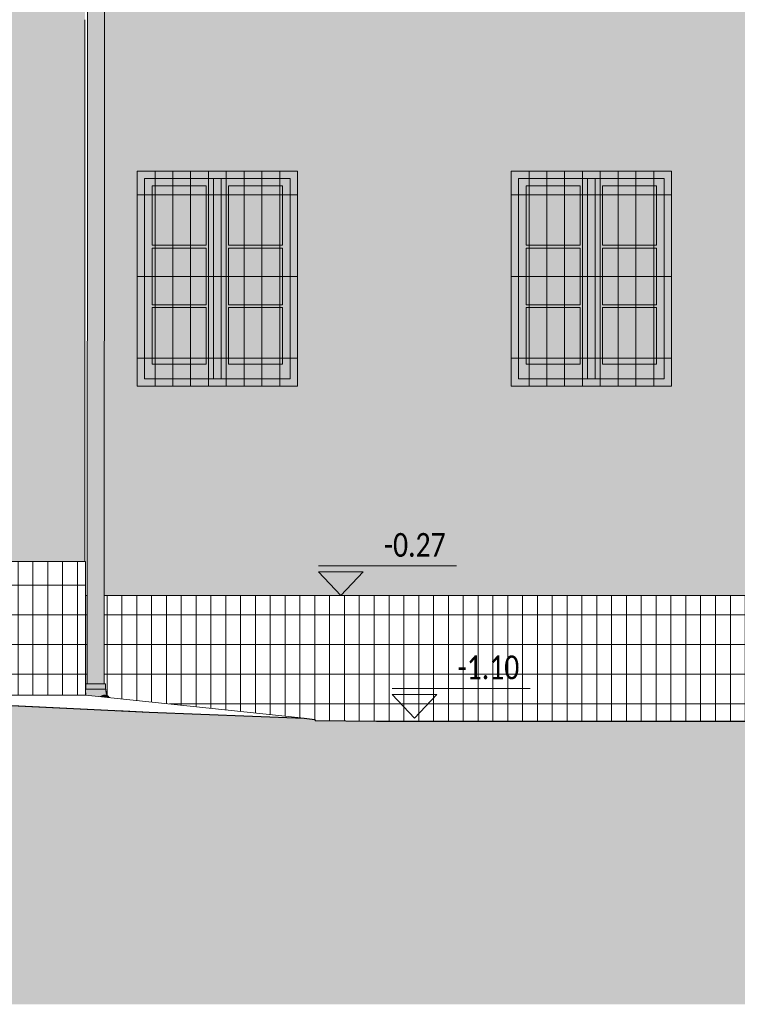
# Model space of a CAD drawing. Header units: centimetres. Extents: x 72434 to 107032, y 4980 to 7950.
# Tile 4 of 256: x 74112 to 74595, y 5764 to 6428. Entities that reach past the tile are written whole.
import ezdxf

# ---------------------------------------------------------------- set-up
doc = ezdxf.new("R2010")
doc.units = ezdxf.units.CM
for name, color, linetype, lineweight, true_color in [('A-DETL', 7, 'Continuous', 9, 0x00a600), ('Stolarka okienna', 7, 'Continuous', 9, 0x513514), ('Szyby', 7, 'Continuous', 9, 0xcce4df), ('Tynk Zółty', 7, 'Continuous', 9, 0xfada9d)]:
    doc.layers.add(name, color=color, linetype=linetype, lineweight=lineweight, true_color=true_color)
for name, color, linetype, lineweight in [('A-DETL-THIN', 7, 'Continuous', 9), ('A-FLOR', 7, 'Continuous', 9), ('A-FLOR-PATT', 7, 'Continuous', 9), ('A-GLAZ', 7, 'Continuous', 9), ('A-WALL', 7, 'Continuous', 9), ('C-TOPO', 7, 'Continuous', 9), ('G-ANNO-DIMS', 7, 'Continuous', 9), ('P-PIPE', 7, 'Continuous', 9), ('Rynny', 254, 'Continuous', 9)]:
    doc.layers.add(name, color=color, linetype=linetype, lineweight=lineweight)
doc.styles.add('Calibri', font='calibri.ttf', dxfattribs={"width": 0.8, "height": 16})
pattern_1 = [(0, (76000.436, 6066.568), (0, 20), []), (90, (76000.436, 6066.568), (-10, 6e-16), [])]

# ---------------------------------------------------------------- blocks, each defined once
blk = doc.blocks.new('BT_okno_podwójne_szprosy2x - 108x145-3225996-Elewacja EN')
at = {"layer": 'A-GLAZ'}
for p, q in [((2131.29, 254), (2229.29, 254)), ((2131.29, 119), (2131.29, 254)), ((2177.79, 254), (2177.79, 119)), ((2182.79, 254), (2177.79, 254)), ((2182.79, 119), (2182.79, 254)), ((2229.29, 254), (2229.29, 119)), ((2136.29, 249), (2172.79, 249)), ((2136.29, 209), (2136.29, 249)), ((2172.79, 249), (2172.79, 209)), ((2187.79, 249), (2224.29, 249)), ((2187.79, 209), (2187.79, 249)), ((2224.29, 249), (2224.29, 209)), ((2172.79, 209), (2136.29, 209)), ((2136.29, 169), (2136.29, 207)), ((2136.29, 207), (2172.79, 207)), ((2172.79, 207), (2172.79, 169)), ((2224.29, 209), (2187.79, 209)), ((2187.79, 169), (2187.79, 207)), ((2187.79, 207), (2224.29, 207)), ((2224.29, 207), (2224.29, 169)), ((2172.79, 169), (2136.29, 169)), ((2136.29, 167), (2136.29, 129)), ((2136.29, 167), (2172.79, 167)), ((2172.79, 129), (2172.79, 167)), ((2224.29, 169), (2187.79, 169)), ((2187.79, 167), (2187.79, 129)), ((2187.79, 167), (2224.29, 167)), ((2224.29, 129), (2224.29, 167)), ((2136.29, 129), (2172.79, 129)), ((2187.79, 129), (2224.29, 129)), ((2229.29, 119), (2131.29, 119)), ((2182.79, 119), (2177.79, 119))]:
    blk.add_line(p, q, dxfattribs=at)
blk = doc.blocks.new('Kolano PE100 spoina kielichowa - Standardowy-2798677-Elewacja EN')
at = {"layer": 'P-PIPE'}
for p, q in [((798.83, -86.32), (798.83, -90.02)), ((812.23, -90.02), (812.23, -86.32)), ((815.17, -95.74), (813.51, -94.77))]:
    blk.add_line(p, q, dxfattribs=at)
at = {"layer": 'P-PIPE', "flags": 128}
for points in [[(798.98, -93.99), (798.89, -93.38), (798.81, -92.77), (798.75, -92.15), (798.71, -91.54)], [(813.7, -94.69), (813.69, -94.68), (813.67, -94.66), (813.64, -94.63), (813.6, -94.58), (813.55, -94.51), (813.49, -94.43), (813.43, -94.34), (813.36, -94.23), (813.29, -94.1), (813.21, -93.96), (813.14, -93.81), (813.06, -93.64), (812.99, -93.45), (812.92, -93.26), (812.85, -93.06), (812.78, -92.84), (812.72, -92.61), (812.66, -92.38), (812.61, -92.13), (812.56, -91.88), (812.52, -91.62), (812.48, -91.36), (812.45, -91.09), (812.43, -90.82), (812.41, -90.55), (812.4, -90.27), (812.4, -90.02)]]:
    blk.add_lwpolyline(points, dxfattribs=at)
at = {"layer": 'P-PIPE'}
for centre, major_axis, ratio, start_param, end_param in [((805.53, -86.32), (6.7, 0), 0.000013, 0.896766, 3.252961), ((805.53, -90.02), (6.87, 0), 0.000013, 0.896766, 2.991161), ((805.53, -86.32), (6.7, 0), 0.000013, 6.283185, 7.179951), ((805.53, -90.02), (6.87, 0), 0.000013, 6.283185, 7.179951), ((810.11, -100.54), (3.49, 5.92), 0.73316, 0.408352, 0.955219), ((810.11, -100.54), (3.41, 5.77), 0.73316, 0.408352, 0.921597), ((810.11, -100.54), (3.41, 5.77), 0.73316, 6.167938, 6.691537), ((810.11, -100.54), (3.49, 5.92), 0.73316, 6.06677, 6.691537), ((812.28, -101.82), (3.41, 5.77), 0.73316, 0.408352, 0.451794), ((812.28, -101.82), (3.41, 5.77), 0.73316, 0.2005, 0.408352)]:
    blk.add_ellipse(centre, major_axis=major_axis, ratio=ratio, start_param=start_param, end_param=end_param, dxfattribs=at)
blk = doc.blocks.new('Rzędne punktów - BT_trójkąt wykończone-419900-Elewacja EN')
at = {"layer": 'G-ANNO-DIMS', "color": 253, "true_color": 0xaaaaaa}
for p, q in [((60.8, 16), (153.8, 16)), ((60.8, 12), (90.8, 12)), ((75.8, -4), (60.8, 12)), ((75.8, -4), (90.8, 12))]:
    blk.add_line(p, q, dxfattribs=at)

msp = doc.modelspace()

# ---------------------------------------------------------------- hatches: boundary and pattern name
at = {"layer": 'A-FLOR-PATT', "true_color": 0x787878}
h = msp.add_hatch(dxfattribs=at)
h.set_pattern_fill('FP_1', color=8, style=0, pattern_type=2)
h.set_pattern_definition(pattern_1)
h.paths.add_polyline_path([(73974.28, 5972.57), (74155.95, 5972.63), (74155.95, 6062.57), (73831.01, 6062.57), (73831.01, 6047.57), (73840.45, 6047.57), (73840.45, 6042.57), (73838.45, 6042.57), (73838.45, 6032.57), (73871.58, 6032.57), (73871.58, 6027.57), (73868.58, 6027.57), (73868.58, 6017.57), (73901.02, 6017.57), (73901.02, 6012.57), (73899.02, 6012.57), (73899.02, 6002.57), (73932.56, 6002.57), (73932.56, 5997.57), (73930.56, 5997.57), (73930.56, 5987.57), (73962.06, 5987.57), (73962.06, 5982.57), (73960.06, 5982.57), (73960.06, 5972.57), (73962.06, 5972.57)], flags=0)
h = msp.add_hatch(dxfattribs=at)
h.set_pattern_fill('FP_1', color=8, style=0, pattern_type=2)
h.set_pattern_definition(pattern_1)
h.paths.add_polyline_path([(75984.57, 5950.51), (75984.57, 6039.57), (74168.52, 6039.57), (74168.49, 5980.25), (74169.43, 5980.24), (74169.43, 5976.55), (74169.6, 5976.55), (74169.97, 5973.9), (74170.52, 5972.57), (74170.96, 5971.92), (74172.3, 5970.84), (74310.4, 5956.2), (74310.75, 5955.5), (74352.08, 5955.08), (75598.74, 5955.09), (75622.74, 5955.26), (75645.91, 5955.02), (75882.23, 5951.87)], flags=0)
h.paths.add_polyline_path([(74303.3, 5956.95), (74303.3, 5956.95), (74310.03, 5956.95)], flags=0)
h.paths.add_polyline_path([(74156.27, 5972.53), (74156.14, 5973.15), (74155.95, 5976.49), (74155.95, 5972.57), (74156.21, 5972.54)], flags=0)
h.paths.add_polyline_path([(74155.95, 5976.55), (74156.12, 5976.55), (74156.15, 5980.25), (74157.06, 5980.25), (74157.06, 6039.57), (74155.95, 6039.57), (74155.95, 5976.86)], flags=0)
at = {"layer": 'C-TOPO'}
h = msp.add_hatch(dxfattribs=at)
h.set_pattern_fill('FP_4', color=256, style=0, pattern_type=2)
h.set_pattern_definition([(45, (76001.038, 6066.568), (0, 44.90128), [31.75, -31.75]), (45, (75992.62, 6074.987), (0, 44.90128), [31.75, -31.75]), (45, (75984.2, 6083.406), (0, 44.90128), [31.75, -31.75]), (135, (75984.2, 6089.02), (-44.90128, 4e-15), [31.75, -31.75]), (135, (75992.62, 6097.438), (-44.90128, 4e-15), [31.75, -31.75]), (135, (76001.038, 6105.857), (-44.90128, 4e-15), [31.75, -31.75])])
h.paths.add_polyline_path([(76288.54, 5764.25), (76303.4, 5764.25), (76303.4, 5944.99), (76288.54, 5944.8), (76246.65, 5945.81), (76025.23, 5949.97), (75622.74, 5955.26), (75598.74, 5955.09), (74352.02, 5955.08), (74310.75, 5955.5), (74310.4, 5956.2), (74302.84, 5956.97), (74197.55, 5961.21), (73974.28, 5971.94), (73921.79, 5972.57), (73109.54, 5972.57), (73020.91, 5971.07), (72934.04, 5972.36), (72934.04, 5764.25), (76268.54, 5764.25)], flags=0)
at = {"layer": 'Rynny'}
h = msp.add_hatch(color=256, dxfattribs=at)
h.dxf.hatch_style = 1
edge = h.paths.add_edge_path()
edge.add_line((74155.95, 5976.55), (74155.95, 6039.57))
edge.add_line((74155.95, 6039.57), (74157.09, 6039.57))
edge.add_line((74157.09, 6039.57), (74157.49, 6749.61))
edge.add_ellipse((74163.2, 6749.61), major_axis=(-6.7, 0), ratio=0.000697, start_angle=391.46216, end_angle=488.61909)
edge.add_ellipse((74163.2, 6749.61), major_axis=(-6.7, 0), ratio=0.000697, start_angle=128.61909, end_angle=148.53784)
edge.add_line((74168.92, 6749.6), (74168.49, 5980.25))
edge.add_ellipse((74162.77, 5980.25), major_axis=(6.7, 0), ratio=0.000013, start_angle=391.46214, end_angle=411.38092)
edge.add_ellipse((74162.77, 5980.25), major_axis=(-6.7, 0), ratio=0.000013, start_angle=539.99999, end_angle=591.38092, ccw=False)
edge.add_line((74169.47, 5980.25), (74169.47, 5980.24))
edge.add_line((74169.47, 5980.24), (74168.49, 5980.24))
edge.add_line((74168.49, 5980.24), (74168.49, 5980.25))
edge.add_ellipse((74162.77, 5980.25), major_axis=(-6.7, 0), ratio=0.000013, start_angle=539.99999, end_angle=571.46214, ccw=False)
edge.add_ellipse((74162.77, 5980.25), major_axis=(6.7, 0), ratio=0.000013, start_angle=359.99999, end_angle=411.38092)
edge.add_ellipse((74162.77, 5980.25), major_axis=(6.7, 0), ratio=0.000013, start_angle=51.38092, end_angle=179.99999)
edge.add_line((74156.07, 5980.25), (74156.07, 5976.55))
edge.add_ellipse((74162.77, 5976.55), major_axis=(6.87, 0), ratio=0.000013, start_angle=167.22728, end_angle=171.38091)
edge.add_line((74155.98, 5976.55), (74155.95, 5976.55))
h = msp.add_hatch(color=256, dxfattribs=at)
h.dxf.hatch_style = 1
edge = h.paths.add_edge_path()
edge.add_line((74155.95, 5975.03), (74155.95, 5976.55))
edge.add_line((74155.95, 5976.55), (74155.98, 5976.55))
edge.add_ellipse((74162.77, 5976.55), major_axis=(-6.87, 0), ratio=0.000013, start_angle=231.38092, end_angle=351.38091, ccw=False)
edge.add_ellipse((74162.77, 5976.55), major_axis=(-6.87, 0), ratio=0.000013, start_angle=539.99999, end_angle=591.38092, ccw=False)
edge.add_line((74169.64, 5976.55), (74169.65, 5976.3))
edge.add_line((74169.65, 5976.3), (74169.66, 5976.02))
edge.add_line((74169.66, 5976.02), (74169.67, 5975.75))
edge.add_line((74169.67, 5975.75), (74169.7, 5975.47))
edge.add_line((74169.7, 5975.47), (74169.73, 5975.21))
edge.add_line((74169.73, 5975.21), (74169.76, 5974.94))
edge.add_line((74169.76, 5974.94), (74169.8, 5974.69))
edge.add_line((74169.8, 5974.69), (74169.85, 5974.44))
edge.add_line((74169.85, 5974.44), (74169.91, 5974.19))
edge.add_line((74169.91, 5974.19), (74169.96, 5973.96))
edge.add_line((74169.96, 5973.96), (74170.03, 5973.73))
edge.add_line((74170.03, 5973.73), (74170.09, 5973.51))
edge.add_line((74170.09, 5973.51), (74170.16, 5973.31))
edge.add_line((74170.16, 5973.31), (74170.23, 5973.11))
edge.add_line((74170.23, 5973.11), (74170.31, 5972.93))
edge.add_line((74170.31, 5972.93), (74170.38, 5972.76))
edge.add_line((74170.38, 5972.76), (74170.46, 5972.61))
edge.add_line((74170.46, 5972.61), (74170.53, 5972.47))
edge.add_line((74170.53, 5972.47), (74170.6, 5972.34))
edge.add_line((74170.6, 5972.34), (74170.67, 5972.23))
edge.add_line((74170.67, 5972.23), (74170.73, 5972.13))
edge.add_line((74170.73, 5972.13), (74170.79, 5972.05))
edge.add_line((74170.79, 5972.05), (74170.84, 5971.99))
edge.add_line((74170.84, 5971.99), (74170.88, 5971.94))
edge.add_line((74170.88, 5971.94), (74170.91, 5971.91))
edge.add_line((74170.91, 5971.91), (74170.92, 5971.9))
edge.add_ellipse((74167.35, 5966.03), major_axis=(3.49, 5.92), ratio=0.73316, start_angle=358.95651, end_angle=383.39683)
edge.add_ellipse((74167.35, 5966.03), major_axis=(3.49, 5.92), ratio=0.73316, start_angle=23.39683, end_angle=54.73)
edge.add_line((74165.83, 5971.54), (74165.83, 5971.52))
edge.add_line((74165.83, 5971.52), (74156.22, 5972.54))
edge.add_line((74156.22, 5972.54), (74156.23, 5972.57))
edge.add_line((74156.23, 5972.57), (74156.13, 5973.18))
edge.add_line((74156.13, 5973.18), (74156.06, 5973.8))
edge.add_line((74156.06, 5973.8), (74156, 5974.41))
edge.add_line((74156, 5974.41), (74155.95, 5975.03))
edge.add_line((74155.95, 5975.03), (74155.95, 5975.03))
h = msp.add_hatch(color=256, dxfattribs=at)
h.dxf.hatch_style = 1
h.paths.add_polyline_path([(74156.07, 5976.55), (74169.47, 5976.55), (74169.47, 5980.25), (74156.07, 5980.25)])
h = msp.add_hatch(color=256, dxfattribs=at)
h.dxf.hatch_style = 1
edge = h.paths.add_edge_path()
edge.add_line((74166.04, 5971.5), (74172.41, 5970.82))
edge.add_line((74172.41, 5970.82), (74170.76, 5971.8))
edge.add_ellipse((74167.35, 5966.03), major_axis=(3.41, 5.77), ratio=0.73316, start_angle=359.99996, end_angle=383.39683)
edge.add_ellipse((74167.35, 5966.03), major_axis=(3.41, 5.77), ratio=0.73316, start_angle=23.39683, end_angle=52.8036)
edge.add_line((74166.04, 5971.51), (74166.04, 5971.5))
at = {"layer": 'Stolarka okienna'}
h = msp.add_hatch(color=29, dxfattribs=at)
h.dxf.hatch_style = 1
h.paths.add_polyline_path([(74190.79, 6180.57), (74298.79, 6180.57), (74298.79, 6325.57), (74190.79, 6325.57)])
h.paths.add_polyline_path([(74195.79, 6185.57), (74293.79, 6185.57), (74293.79, 6320.57), (74195.79, 6320.57)], flags=16)
h.paths.add_polyline_path([(74195.79, 6185.57), (74195.79, 6320.57), (74242.29, 6320.57), (74242.29, 6185.57)], flags=0)
h.paths.add_polyline_path([(74200.79, 6275.57), (74237.29, 6275.57), (74237.29, 6315.57), (74200.79, 6315.57)], flags=0)
h.paths.add_polyline_path([(74200.79, 6195.57), (74237.29, 6195.57), (74237.29, 6233.57), (74200.79, 6233.57)], flags=0)
h.paths.add_polyline_path([(74200.79, 6235.57), (74237.29, 6235.57), (74237.29, 6273.57), (74200.79, 6273.57)], flags=0)
h.paths.add_polyline_path([(74252.29, 6275.57), (74288.79, 6275.57), (74288.79, 6315.57), (74252.29, 6315.57)], flags=0)
h.paths.add_polyline_path([(74252.29, 6195.57), (74288.79, 6195.57), (74288.79, 6233.57), (74252.29, 6233.57)], flags=0)
h.paths.add_polyline_path([(74252.29, 6235.57), (74288.79, 6235.57), (74288.79, 6273.57), (74252.29, 6273.57)], flags=0)
h = msp.add_hatch(color=29, dxfattribs=at)
h.dxf.hatch_style = 1
h.paths.add_polyline_path([(74442.79, 6180.57), (74550.79, 6180.57), (74550.79, 6325.57), (74442.79, 6325.57)])
h.paths.add_polyline_path([(74447.79, 6185.57), (74545.79, 6185.57), (74545.79, 6320.57), (74447.79, 6320.57)], flags=16)
h.paths.add_polyline_path([(74452.79, 6275.57), (74489.29, 6275.57), (74489.29, 6315.57), (74452.79, 6315.57)], flags=0)
h.paths.add_polyline_path([(74504.29, 6275.57), (74540.79, 6275.57), (74540.79, 6315.57), (74504.29, 6315.57)], flags=0)
h.paths.add_polyline_path([(74452.79, 6235.57), (74489.29, 6235.57), (74489.29, 6273.57), (74452.79, 6273.57)], flags=0)
h.paths.add_polyline_path([(74452.79, 6195.57), (74489.29, 6195.57), (74489.29, 6233.57), (74452.79, 6233.57)], flags=0)
h.paths.add_polyline_path([(74504.29, 6235.57), (74540.79, 6235.57), (74540.79, 6273.57), (74504.29, 6273.57)], flags=0)
h.paths.add_polyline_path([(74504.29, 6195.57), (74540.79, 6195.57), (74540.79, 6233.57), (74504.29, 6233.57)], flags=0)
h = msp.add_hatch(color=29, dxfattribs=at)
h.dxf.hatch_style = 1
h.paths.add_polyline_path([(74195.79, 6185.57), (74195.79, 6320.57), (74242.29, 6320.57), (74242.29, 6185.57)])
h.paths.add_polyline_path([(74200.79, 6275.57), (74237.29, 6275.57), (74237.29, 6315.57), (74200.79, 6315.57)], flags=16)
h.paths.add_polyline_path([(74200.79, 6195.57), (74237.29, 6195.57), (74237.29, 6233.57), (74200.79, 6233.57)], flags=16)
h.paths.add_polyline_path([(74200.79, 6235.57), (74237.29, 6235.57), (74237.29, 6273.57), (74200.79, 6273.57)], flags=16)
h = msp.add_hatch(color=29, dxfattribs=at)
h.dxf.hatch_style = 1
h.paths.add_polyline_path([(74242.29, 6185.57), (74242.29, 6320.57), (74247.29, 6320.57), (74247.29, 6185.57)])
h = msp.add_hatch(color=29, dxfattribs=at)
h.dxf.hatch_style = 1
h.paths.add_polyline_path([(74247.29, 6185.57), (74247.29, 6320.57), (74293.79, 6320.57), (74293.79, 6185.57)])
h.paths.add_polyline_path([(74252.29, 6275.57), (74288.79, 6275.57), (74288.79, 6315.57), (74252.29, 6315.57)], flags=16)
h.paths.add_polyline_path([(74252.29, 6195.57), (74288.79, 6195.57), (74288.79, 6233.57), (74252.29, 6233.57)], flags=16)
h.paths.add_polyline_path([(74252.29, 6235.57), (74288.79, 6235.57), (74288.79, 6273.57), (74252.29, 6273.57)], flags=16)
h = msp.add_hatch(color=29, dxfattribs=at)
h.dxf.hatch_style = 1
h.paths.add_polyline_path([(74447.79, 6185.57), (74447.79, 6320.57), (74494.29, 6320.57), (74494.29, 6185.57)])
h.paths.add_polyline_path([(74452.79, 6275.57), (74489.29, 6275.57), (74489.29, 6315.57), (74452.79, 6315.57)], flags=16)
h.paths.add_polyline_path([(74452.79, 6235.57), (74489.29, 6235.57), (74489.29, 6273.57), (74452.79, 6273.57)], flags=16)
h.paths.add_polyline_path([(74452.79, 6195.57), (74489.29, 6195.57), (74489.29, 6233.57), (74452.79, 6233.57)], flags=16)
h = msp.add_hatch(color=29, dxfattribs=at)
h.dxf.hatch_style = 1
h.paths.add_polyline_path([(74494.29, 6185.57), (74494.29, 6320.57), (74499.29, 6320.57), (74499.29, 6185.57)])
h = msp.add_hatch(color=29, dxfattribs=at)
h.dxf.hatch_style = 1
h.paths.add_polyline_path([(74499.29, 6185.57), (74499.29, 6320.57), (74545.79, 6320.57), (74545.79, 6185.57)])
h.paths.add_polyline_path([(74504.29, 6275.57), (74540.79, 6275.57), (74540.79, 6315.57), (74504.29, 6315.57)], flags=16)
h.paths.add_polyline_path([(74504.29, 6235.57), (74540.79, 6235.57), (74540.79, 6273.57), (74504.29, 6273.57)], flags=16)
h.paths.add_polyline_path([(74504.29, 6195.57), (74540.79, 6195.57), (74540.79, 6233.57), (74504.29, 6233.57)], flags=16)
at = {"layer": 'Szyby'}
h = msp.add_hatch(color=256, dxfattribs=at)
h.dxf.hatch_style = 1
h.paths.add_polyline_path([(74252.29, 6275.57), (74288.79, 6275.57), (74288.79, 6315.57), (74252.29, 6315.57)])
h.paths.add_polyline_path([(74200.79, 6275.57), (74237.29, 6275.57), (74237.29, 6315.57), (74200.79, 6315.57)])
h.paths.add_polyline_path([(74252.29, 6235.57), (74288.79, 6235.57), (74288.79, 6273.57), (74252.29, 6273.57)])
h.paths.add_polyline_path([(74200.79, 6235.57), (74237.29, 6235.57), (74237.29, 6273.57), (74200.79, 6273.57)])
h.paths.add_polyline_path([(74252.29, 6195.57), (74288.79, 6195.57), (74288.79, 6233.57), (74252.29, 6233.57)])
h.paths.add_polyline_path([(74200.79, 6195.57), (74237.29, 6195.57), (74237.29, 6233.57), (74200.79, 6233.57)])
h = msp.add_hatch(color=256, dxfattribs=at)
h.dxf.hatch_style = 1
h.paths.add_polyline_path([(74504.29, 6275.57), (74540.79, 6275.57), (74540.79, 6315.57), (74504.29, 6315.57)])
h.paths.add_polyline_path([(74452.79, 6275.57), (74489.29, 6275.57), (74489.29, 6315.57), (74452.79, 6315.57)])
h.paths.add_polyline_path([(74504.29, 6235.57), (74540.79, 6235.57), (74540.79, 6273.57), (74504.29, 6273.57)])
h.paths.add_polyline_path([(74452.79, 6235.57), (74489.29, 6235.57), (74489.29, 6273.57), (74452.79, 6273.57)])
h.paths.add_polyline_path([(74504.29, 6195.57), (74540.79, 6195.57), (74540.79, 6233.57), (74504.29, 6233.57)])
h.paths.add_polyline_path([(74452.79, 6195.57), (74489.29, 6195.57), (74489.29, 6233.57), (74452.79, 6233.57)])
at = {"layer": 'Tynk Zółty', "true_color": 0xfada9d}
h = msp.add_hatch(color=41, dxfattribs=at)
h.dxf.hatch_style = 1
edge = h.paths.add_edge_path()
edge.add_line((73287.3, 6062.57), (73287.32, 6752.57))
edge.add_line((73287.32, 6752.57), (73287.32, 6752.57))
edge.add_line((73287.32, 6752.57), (73287.32, 6763.4))
edge.add_line((73287.32, 6763.4), (73316.3, 6763.4))
edge.add_line((73316.3, 6763.4), (74121.91, 6765.48))
edge.add_line((74121.91, 6765.48), (74155.56, 6765.48))
edge.add_line((74155.56, 6765.48), (74155.56, 6427.57))
edge.add_line((74155.56, 6427.57), (74155.58, 6427.57))
edge.add_line((74155.58, 6427.57), (74155.58, 6062.57))
edge.add_line((74155.58, 6062.57), (74101.06, 6062.57))
edge.add_line((74101.06, 6062.57), (74101.06, 6239.62))
edge.add_line((74101.06, 6239.62), (74101.26, 6239.62))
edge.add_ellipse((73993.26, 6239.62), major_axis=(0, 108), ratio=0.999993, start_angle=270, end_angle=450)
edge.add_line((73885.26, 6239.62), (73885.26, 6062.57))
edge.add_line((73885.26, 6062.57), (73831.01, 6062.57))
edge.add_line((73831.01, 6062.57), (73831.01, 6242.22))
edge.add_ellipse((73724.01, 6242.22), major_axis=(0, 107), ratio=0.999993, start_angle=270, end_angle=450)
edge.add_line((73617.01, 6242.22), (73617.01, 6062.57))
edge.add_line((73617.01, 6062.57), (73561.26, 6062.57))
edge.add_line((73561.26, 6062.57), (73561.26, 6240.22))
edge.add_ellipse((73452.26, 6240.22), major_axis=(0, 109), ratio=0.999993, start_angle=270, end_angle=450)
edge.add_line((73343.26, 6240.22), (73343.26, 6062.57))
edge.add_line((73343.26, 6062.57), (73287.3, 6062.57))
h.paths.add_polyline_path([(73915.48, 6541.57), (74023.48, 6541.57), (74023.48, 6686.57), (73915.48, 6686.57)], flags=16)
h.paths.add_polyline_path([(73920.42, 6546.57), (74018.42, 6546.57), (74018.42, 6681.57), (73920.42, 6681.57)], flags=0)
h.paths.add_polyline_path([(73976.91, 6636.57), (74013.41, 6636.57), (74013.41, 6676.57), (73976.91, 6676.57)], flags=0)
h.paths.add_polyline_path([(73925.41, 6636.57), (73961.91, 6636.57), (73961.91, 6676.57), (73925.41, 6676.57)], flags=0)
h.paths.add_polyline_path([(73976.91, 6596.57), (74013.41, 6596.57), (74013.41, 6634.57), (73976.91, 6634.57)], flags=0)
h.paths.add_polyline_path([(73925.41, 6596.57), (73961.91, 6596.57), (73961.91, 6634.57), (73925.41, 6634.57)], flags=0)
h.paths.add_polyline_path([(73976.91, 6556.57), (74013.41, 6556.57), (74013.41, 6594.57), (73976.91, 6594.57)], flags=0)
h.paths.add_polyline_path([(73925.41, 6556.57), (73961.91, 6556.57), (73961.91, 6594.57), (73925.41, 6594.57)], flags=0)
h.paths.add_polyline_path([(73664.51, 6541.57), (73772.51, 6541.57), (73772.51, 6686.57), (73664.51, 6686.57)], flags=16)
h.paths.add_polyline_path([(73669.44, 6546.57), (73767.44, 6546.57), (73767.44, 6681.57), (73669.44, 6681.57)], flags=0)
h.paths.add_polyline_path([(73725.93, 6636.57), (73762.43, 6636.57), (73762.43, 6676.57), (73725.93, 6676.57)], flags=0)
h.paths.add_polyline_path([(73674.43, 6636.57), (73710.93, 6636.57), (73710.93, 6676.57), (73674.43, 6676.57)], flags=0)
h.paths.add_polyline_path([(73725.93, 6596.57), (73762.43, 6596.57), (73762.43, 6634.57), (73725.93, 6634.57)], flags=0)
h.paths.add_polyline_path([(73674.43, 6596.57), (73710.93, 6596.57), (73710.93, 6634.57), (73674.43, 6634.57)], flags=0)
h.paths.add_polyline_path([(73725.93, 6556.57), (73762.43, 6556.57), (73762.43, 6594.57), (73725.93, 6594.57)], flags=0)
h.paths.add_polyline_path([(73674.43, 6556.57), (73710.93, 6556.57), (73710.93, 6594.57), (73674.43, 6594.57)], flags=0)
h.paths.add_polyline_path([(73416.51, 6541.57), (73524.51, 6541.57), (73524.51, 6686.57), (73416.51, 6686.57)], flags=16)
h.paths.add_polyline_path([(73421.45, 6546.57), (73519.44, 6546.57), (73519.44, 6681.57), (73421.45, 6681.57)], flags=0)
h.paths.add_polyline_path([(73426.44, 6636.57), (73462.94, 6636.57), (73462.94, 6676.57), (73426.44, 6676.57)], flags=0)
h.paths.add_polyline_path([(73477.94, 6636.57), (73514.44, 6636.57), (73514.44, 6676.57), (73477.94, 6676.57)], flags=0)
h.paths.add_polyline_path([(73426.44, 6596.57), (73462.94, 6596.57), (73462.94, 6634.57), (73426.44, 6634.57)], flags=0)
h.paths.add_polyline_path([(73426.44, 6556.57), (73462.94, 6556.57), (73462.94, 6594.57), (73426.44, 6594.57)], flags=0)
h.paths.add_polyline_path([(73477.94, 6596.57), (73514.44, 6596.57), (73514.44, 6634.57), (73477.94, 6634.57)], flags=0)
h.paths.add_polyline_path([(73477.94, 6556.57), (73514.44, 6556.57), (73514.44, 6594.57), (73477.94, 6594.57)], flags=0)
edge = h.paths.add_edge_path(flags=16)
edge.add_line((73797.22, 6320.07), (73797.42, 6320.07))
edge.add_ellipse((73724.01, 6242.22), major_axis=(0, -107), ratio=0.999993, start_angle=492.27457, end_angle=496.678, ccw=False)
edge.add_line((73803.18, 6314.2), (73803.18, 6313.98))
edge.add_ellipse((73723.81, 6242.22), major_axis=(0, 107), ratio=0.999993, start_angle=312.11337, end_angle=316.678)
h = msp.add_hatch(color=41, dxfattribs=at)
h.dxf.hatch_style = 1
edge = h.paths.add_edge_path()
edge.add_line((74168.52, 6039.57), (74168.92, 6749.6))
edge.add_ellipse((74163.2, 6749.61), major_axis=(-6.7, 0), ratio=0.000697, start_angle=148.53784, end_angle=180)
edge.add_line((74169.9, 6749.6), (74169.9, 6753.3))
edge.add_ellipse((74163.2, 6753.31), major_axis=(-6.87, 0), ratio=0.000697, start_angle=167.22728, end_angle=180)
edge.add_line((74170.07, 6753.3), (74170.08, 6753.55))
edge.add_line((74170.08, 6753.55), (74170.09, 6753.83))
edge.add_line((74170.09, 6753.83), (74170.1, 6754.1))
edge.add_line((74170.1, 6754.1), (74170.13, 6754.37))
edge.add_line((74170.13, 6754.37), (74170.16, 6754.64))
edge.add_line((74170.16, 6754.64), (74170.19, 6754.9))
edge.add_line((74170.19, 6754.9), (74170.23, 6755.16))
edge.add_line((74170.23, 6755.16), (74170.28, 6755.41))
edge.add_line((74170.28, 6755.41), (74170.34, 6755.65))
edge.add_line((74170.34, 6755.65), (74170.39, 6755.89))
edge.add_line((74170.39, 6755.89), (74170.46, 6756.12))
edge.add_line((74170.46, 6756.12), (74170.52, 6756.33))
edge.add_line((74170.52, 6756.33), (74170.59, 6756.54))
edge.add_line((74170.59, 6756.54), (74170.66, 6756.73))
edge.add_line((74170.66, 6756.73), (74170.74, 6756.91))
edge.add_line((74170.74, 6756.91), (74170.81, 6757.08))
edge.add_line((74170.81, 6757.08), (74170.89, 6757.24))
edge.add_line((74170.89, 6757.24), (74170.96, 6757.38))
edge.add_line((74170.96, 6757.38), (74171.03, 6757.51))
edge.add_line((74171.03, 6757.51), (74171.1, 6757.62))
edge.add_line((74171.1, 6757.62), (74171.16, 6757.71))
edge.add_line((74171.16, 6757.71), (74171.22, 6757.79))
edge.add_line((74171.22, 6757.79), (74171.22, 6757.79))
edge.add_ellipse((74169.87, 6764.49), major_axis=(-0.53, 6.85), ratio=0.780416, start_angle=189.00836, end_angle=191.56805)
edge.add_line((74171.45, 6757.87), (74171.45, 6757.9))
edge.add_line((74171.45, 6757.9), (74172.69, 6757.99))
edge.add_ellipse((74172.17, 6764.67), major_axis=(-0.51, 6.68), ratio=0.780416, start_angle=179.99999, end_angle=210.97345)
edge.add_line((74175.3, 6759.15), (74175.29, 6759.18))
edge.add_line((74175.29, 6759.18), (74194.98, 6760.69))
edge.add_ellipse((74197.26, 6766.6), major_axis=(-0.51, 6.68), ratio=0.780416, start_angle=508.53784, end_angle=536.56805)
edge.add_line((74197.46, 6759.91), (74197.55, 6759.91))
edge.add_ellipse((74197.26, 6766.6), major_axis=(-0.51, 6.68), ratio=0.780416, start_angle=177.53148, end_angle=179.99999)
edge.add_line((74197.78, 6759.92), (74198.9, 6760.01))
edge.add_ellipse((74199.57, 6766.78), major_axis=(-0.53, 6.85), ratio=0.780416, start_angle=167.22728, end_angle=176.56805)
edge.add_ellipse((74199.57, 6766.78), major_axis=(-0.53, 6.85), ratio=0.780416, start_angle=176.56805, end_angle=182.84729)
edge.add_line((74200.36, 6759.96), (74200.81, 6760.01))
edge.add_line((74200.81, 6760.01), (74201.51, 6760.13))
edge.add_line((74201.51, 6760.13), (74202.2, 6760.29))
edge.add_line((74202.2, 6760.29), (74202.88, 6760.5))
edge.add_line((74202.88, 6760.5), (74203.53, 6760.74))
edge.add_line((74203.53, 6760.74), (74204.17, 6761.02))
edge.add_line((74204.17, 6761.02), (74204.78, 6761.33))
edge.add_line((74204.78, 6761.33), (74205.36, 6761.67))
edge.add_line((74205.36, 6761.67), (74205.92, 6762.04))
edge.add_line((74205.92, 6762.04), (74206.45, 6762.43))
edge.add_line((74206.45, 6762.43), (74206.96, 6762.84))
edge.add_line((74206.96, 6762.84), (74207.45, 6763.27))
edge.add_line((74207.45, 6763.27), (74207.91, 6763.72))
edge.add_line((74207.91, 6763.72), (74208.34, 6764.19))
edge.add_line((74208.34, 6764.19), (74208.76, 6764.67))
edge.add_line((74208.76, 6764.67), (74209.15, 6765.16))
edge.add_line((74209.15, 6765.16), (74209.37, 6765.46))
edge.add_line((74209.37, 6765.46), (76012.57, 6758.4))
edge.add_line((76012.57, 6758.4), (76040.57, 6758.4))
edge.add_line((76040.57, 6758.4), (76040.65, 6758.45))
edge.add_line((76040.65, 6758.45), (76040.65, 6737.57))
edge.add_line((76040.65, 6737.57), (76040.57, 6737.57))
edge.add_line((76040.57, 6737.57), (76040.57, 6523.18))
edge.add_line((76040.57, 6523.18), (76032.57, 6523.18))
edge.add_line((76032.57, 6523.18), (74190.57, 6535.41))
edge.add_line((74190.57, 6535.41), (74190.58, 6533.65))
edge.add_ellipse((74190.58, 6533.2), major_axis=(0, -0.5), ratio=0.001007, start_angle=388.28582, end_angle=515, ccw=False)
edge.add_line((74190.58, 6532.76), (74190.57, 6530.91))
edge.add_line((74190.57, 6530.91), (74190.57, 6524.32))
edge.add_line((74190.57, 6524.32), (76032.57, 6512.09))
edge.add_line((76032.57, 6512.09), (76032.57, 6509.89))
edge.add_line((76032.57, 6509.89), (76040.57, 6509.89))
edge.add_line((76040.57, 6509.89), (76040.57, 6039.57))
edge.add_line((76040.57, 6039.57), (75984.57, 6039.57))
edge.add_line((75984.57, 6039.57), (74168.52, 6039.57))
h.paths.add_polyline_path([(74692.79, 6537.57), (74800.79, 6537.57), (74800.79, 6682.57), (74692.79, 6682.57), (74692.79, 6537.57)], flags=16)
h.paths.add_polyline_path([(74697.79, 6542.57), (74795.79, 6542.57), (74795.79, 6677.57), (74697.79, 6677.57)], flags=0)
h.paths.add_polyline_path([(74702.79, 6632.57), (74739.29, 6632.57), (74739.29, 6672.57), (74702.79, 6672.57)], flags=0)
h.paths.add_polyline_path([(74754.29, 6632.57), (74790.79, 6632.57), (74790.79, 6672.57), (74754.29, 6672.57)], flags=0)
h.paths.add_polyline_path([(74754.29, 6552.57), (74790.79, 6552.57), (74790.79, 6590.57), (74754.29, 6590.57)], flags=0)
h.paths.add_polyline_path([(74754.29, 6592.57), (74790.79, 6592.57), (74790.79, 6630.57), (74754.29, 6630.57)], flags=0)
h.paths.add_polyline_path([(74702.79, 6592.57), (74739.29, 6592.57), (74739.29, 6630.57), (74702.79, 6630.57)], flags=0)
h.paths.add_polyline_path([(74702.79, 6552.57), (74739.29, 6552.57), (74739.29, 6590.57), (74702.79, 6590.57)], flags=0)
h.paths.add_polyline_path([(74691.29, 6180.57), (74799.29, 6180.57), (74799.29, 6325.57), (74691.29, 6325.57)], flags=16)
h.paths.add_polyline_path([(74696.29, 6199.57), (74696.29, 6185.57), (74794.29, 6185.57), (74794.29, 6320.57), (74696.29, 6320.57)], flags=0)
h.paths.add_polyline_path([(75744.03, 6180.57), (75852.03, 6180.57), (75852.03, 6325.57), (75744.03, 6325.57), (75744.03, 6180.57)], flags=16)
h.paths.add_polyline_path([(75749.03, 6185.57), (75847.03, 6185.57), (75847.03, 6320.57), (75749.03, 6320.57)], flags=0)
h.paths.add_polyline_path([(75754.03, 6275.57), (75790.53, 6275.57), (75790.53, 6315.57), (75754.03, 6315.57)], flags=0)
h.paths.add_polyline_path([(75805.53, 6275.57), (75842.03, 6275.57), (75842.03, 6315.57), (75805.53, 6315.57)], flags=0)
h.paths.add_polyline_path([(75754.03, 6195.57), (75790.53, 6195.57), (75790.53, 6233.57), (75754.03, 6233.57)], flags=0)
h.paths.add_polyline_path([(75754.03, 6235.57), (75790.53, 6235.57), (75790.53, 6273.57), (75754.03, 6273.57)], flags=0)
h.paths.add_polyline_path([(75805.53, 6235.57), (75842.03, 6235.57), (75842.03, 6273.57), (75805.53, 6273.57)], flags=0)
h.paths.add_polyline_path([(75805.53, 6195.57), (75842.03, 6195.57), (75842.03, 6233.57), (75805.53, 6233.57)], flags=0)
h.paths.add_polyline_path([(74442.79, 6180.57), (74550.79, 6180.57), (74550.79, 6325.57), (74442.79, 6325.57)], flags=16)
h.paths.add_polyline_path([(74447.79, 6199.57), (74447.79, 6185.57), (74545.79, 6185.57), (74545.79, 6320.57), (74447.79, 6320.57)], flags=0)
h.paths.add_polyline_path([(75223.29, 6180.57), (75331.29, 6180.57), (75331.29, 6325.57), (75223.29, 6325.57), (75223.29, 6180.57)], flags=16)
h.paths.add_polyline_path([(75228.29, 6199.57), (75228.29, 6185.57), (75326.29, 6185.57), (75326.29, 6320.57), (75228.29, 6320.57)], flags=0)
h.paths.add_polyline_path([(75224.79, 6533.57), (75332.79, 6533.57), (75332.79, 6678.57), (75224.79, 6678.57), (75224.79, 6533.57)], flags=16)
h.paths.add_polyline_path([(75229.79, 6538.57), (75327.79, 6538.57), (75327.79, 6673.57), (75229.79, 6673.57)], flags=0)
h.paths.add_polyline_path([(75286.29, 6628.57), (75322.79, 6628.57), (75322.79, 6668.57), (75286.29, 6668.57)], flags=0)
h.paths.add_polyline_path([(75234.79, 6628.57), (75271.29, 6628.57), (75271.29, 6668.57), (75234.79, 6668.57)], flags=0)
h.paths.add_polyline_path([(75286.29, 6548.57), (75322.79, 6548.57), (75322.79, 6586.57), (75286.29, 6586.57)], flags=0)
h.paths.add_polyline_path([(75286.29, 6588.57), (75322.79, 6588.57), (75322.79, 6626.57), (75286.29, 6626.57)], flags=0)
h.paths.add_polyline_path([(75234.79, 6588.57), (75271.29, 6588.57), (75271.29, 6626.57), (75234.79, 6626.57)], flags=0)
h.paths.add_polyline_path([(75234.79, 6548.57), (75271.29, 6548.57), (75271.29, 6586.57), (75234.79, 6586.57)], flags=0)
h.paths.add_polyline_path([(75742.37, 6534.07), (75850.37, 6534.07), (75850.37, 6679.07), (75742.37, 6679.07)], flags=16)
h.paths.add_polyline_path([(75747.37, 6539.07), (75845.37, 6539.07), (75845.37, 6674.07), (75747.37, 6674.07)], flags=0)
h.paths.add_polyline_path([(75752.37, 6629.07), (75788.87, 6629.07), (75788.87, 6669.07), (75752.37, 6669.07)], flags=0)
h.paths.add_polyline_path([(75803.87, 6629.07), (75840.37, 6629.07), (75840.37, 6669.07), (75803.87, 6669.07)], flags=0)
h.paths.add_polyline_path([(75752.37, 6589.07), (75788.87, 6589.07), (75788.87, 6627.07), (75752.37, 6627.07)], flags=0)
h.paths.add_polyline_path([(75803.87, 6589.07), (75840.37, 6589.07), (75840.37, 6627.07), (75803.87, 6627.07)], flags=0)
h.paths.add_polyline_path([(75752.37, 6549.07), (75788.87, 6549.07), (75788.87, 6587.07), (75752.37, 6587.07)], flags=0)
h.paths.add_polyline_path([(75803.87, 6549.07), (75840.37, 6549.07), (75840.37, 6587.07), (75803.87, 6587.07)], flags=0)
h.paths.add_polyline_path([(74950.79, 6536.07), (75058.79, 6536.07), (75058.79, 6681.07), (74950.79, 6681.07)], flags=16)
h.paths.add_polyline_path([(74955.79, 6541.07), (75053.79, 6541.07), (75053.79, 6676.07), (74955.79, 6676.07)], flags=0)
h.paths.add_polyline_path([(74960.79, 6631.07), (74997.29, 6631.07), (74997.29, 6671.07), (74960.79, 6671.07)], flags=0)
h.paths.add_polyline_path([(75012.29, 6631.07), (75048.79, 6631.07), (75048.79, 6671.07), (75012.29, 6671.07)], flags=0)
h.paths.add_polyline_path([(75012.29, 6591.07), (75048.79, 6591.07), (75048.79, 6629.07), (75012.29, 6629.07)], flags=0)
h.paths.add_polyline_path([(75012.29, 6551.07), (75048.79, 6551.07), (75048.79, 6589.07), (75012.29, 6589.07)], flags=0)
h.paths.add_polyline_path([(74960.79, 6591.07), (74997.29, 6591.07), (74997.29, 6629.07), (74960.79, 6629.07)], flags=0)
h.paths.add_polyline_path([(74960.79, 6551.07), (74997.29, 6551.07), (74997.29, 6589.07), (74960.79, 6589.07)], flags=0)
h.paths.add_polyline_path([(75483.54, 6180.57), (75591.54, 6180.57), (75591.54, 6325.57), (75483.54, 6325.57)], flags=16)
h.paths.add_polyline_path([(75488.54, 6199.57), (75488.54, 6185.57), (75586.54, 6185.57), (75586.54, 6320.57), (75488.54, 6320.57)], flags=0)
h.paths.add_polyline_path([(75485.04, 6533.57), (75593.04, 6533.57), (75593.04, 6678.57), (75485.04, 6678.57)], flags=16)
h.paths.add_polyline_path([(75490.04, 6538.57), (75588.04, 6538.57), (75588.04, 6673.57), (75490.04, 6673.57)], flags=0)
h.paths.add_polyline_path([(75546.54, 6628.57), (75583.04, 6628.57), (75583.04, 6668.57), (75546.54, 6668.57)], flags=0)
h.paths.add_polyline_path([(75495.04, 6628.57), (75531.54, 6628.57), (75531.54, 6668.57), (75495.04, 6668.57)], flags=0)
h.paths.add_polyline_path([(75495.04, 6588.57), (75531.54, 6588.57), (75531.54, 6626.57), (75495.04, 6626.57)], flags=0)
h.paths.add_polyline_path([(75546.54, 6588.57), (75583.04, 6588.57), (75583.04, 6626.57), (75546.54, 6626.57)], flags=0)
h.paths.add_polyline_path([(75546.54, 6548.57), (75583.04, 6548.57), (75583.04, 6586.57), (75546.54, 6586.57)], flags=0)
h.paths.add_polyline_path([(75495.04, 6548.57), (75531.54, 6548.57), (75531.54, 6586.57), (75495.04, 6586.57)], flags=0)
h.paths.add_polyline_path([(74190.79, 6180.57), (74298.79, 6180.57), (74298.79, 6325.57), (74190.79, 6325.57)], flags=16)
h.paths.add_polyline_path([(74195.79, 6199.57), (74195.79, 6185.57), (74293.79, 6185.57), (74293.79, 6320.57), (74195.79, 6320.57)], flags=0)
h.paths.add_polyline_path([(74190.79, 6541.07), (74298.79, 6541.07), (74298.79, 6686.07), (74190.79, 6686.07)], flags=16)
h.paths.add_polyline_path([(74195.79, 6546.07), (74293.79, 6546.07), (74293.79, 6681.07), (74195.79, 6681.07)], flags=0)
h.paths.add_polyline_path([(74252.29, 6636.07), (74288.79, 6636.07), (74288.79, 6676.07), (74252.29, 6676.07)], flags=0)
h.paths.add_polyline_path([(74200.79, 6636.07), (74237.29, 6636.07), (74237.29, 6676.07), (74200.79, 6676.07)], flags=0)
h.paths.add_polyline_path([(74252.29, 6556.07), (74288.79, 6556.07), (74288.79, 6594.07), (74252.29, 6594.07)], flags=0)
h.paths.add_polyline_path([(74200.79, 6596.07), (74237.29, 6596.07), (74237.29, 6634.07), (74200.79, 6634.07)], flags=0)
h.paths.add_polyline_path([(74200.79, 6556.07), (74237.29, 6556.07), (74237.29, 6594.07), (74200.79, 6594.07)], flags=0)
h.paths.add_polyline_path([(74252.29, 6596.07), (74288.79, 6596.07), (74288.79, 6634.07), (74252.29, 6634.07)], flags=0)
h.paths.add_polyline_path([(74444.29, 6539.57), (74552.29, 6539.57), (74552.29, 6684.57), (74444.29, 6684.57)], flags=16)
h.paths.add_polyline_path([(74449.29, 6544.57), (74547.29, 6544.57), (74547.29, 6679.57), (74449.29, 6679.57)], flags=0)
h.paths.add_polyline_path([(74505.79, 6634.57), (74542.29, 6634.57), (74542.29, 6674.57), (74505.79, 6674.57)], flags=0)
h.paths.add_polyline_path([(74454.29, 6634.57), (74490.79, 6634.57), (74490.79, 6674.57), (74454.29, 6674.57)], flags=0)
h.paths.add_polyline_path([(74505.79, 6554.57), (74542.29, 6554.57), (74542.29, 6592.57), (74505.79, 6592.57)], flags=0)
h.paths.add_polyline_path([(74454.29, 6554.57), (74490.79, 6554.57), (74490.79, 6592.57), (74454.29, 6592.57)], flags=0)
h.paths.add_polyline_path([(74454.29, 6594.57), (74490.79, 6594.57), (74490.79, 6632.57), (74454.29, 6632.57)], flags=0)
h.paths.add_polyline_path([(74505.79, 6594.57), (74542.29, 6594.57), (74542.29, 6632.57), (74505.79, 6632.57)], flags=0)
h.paths.add_polyline_path([(74949.29, 6180.57), (75057.29, 6180.57), (75057.29, 6325.57), (74949.29, 6325.57), (74949.29, 6180.57)], flags=16)
h.paths.add_polyline_path([(74954.29, 6199.57), (74954.29, 6185.57), (75052.29, 6185.57), (75052.29, 6320.57), (74954.29, 6320.57)], flags=0)

# ---------------------------------------------------------------- linework, layer by layer
at = {"layer": 'A-DETL', "color": 251, "true_color": 0x626262}
for p, q in [((74202.79, 6325.57), (74202.79, 6180.57)), ((74214.79, 6325.57), (74214.79, 6180.57)), ((74226.79, 6325.57), (74226.79, 6180.57)), ((74238.79, 6325.57), (74238.79, 6180.57)), ((74250.79, 6325.57), (74250.79, 6180.57)), ((74262.79, 6325.57), (74262.79, 6180.57)), ((74274.79, 6325.57), (74274.79, 6180.57)), ((74286.79, 6325.57), (74286.79, 6180.57)), ((74454.79, 6325.57), (74454.79, 6180.57)), ((74466.79, 6325.57), (74466.79, 6180.57)), ((74478.79, 6325.57), (74478.79, 6180.57)), ((74490.79, 6325.57), (74490.79, 6180.57)), ((74502.79, 6325.57), (74502.79, 6180.57)), ((74514.79, 6325.57), (74514.79, 6180.57)), ((74526.79, 6325.57), (74526.79, 6180.57)), ((74538.79, 6325.57), (74538.79, 6180.57)), ((74190.79, 6309.57), (74298.79, 6309.57)), ((74442.79, 6309.57), (74550.79, 6309.57)), ((74190.79, 6254.57), (74298.79, 6254.57)), ((74442.79, 6254.57), (74550.79, 6254.57)), ((74190.79, 6199.57), (74298.79, 6199.57)), ((74442.79, 6199.57), (74550.79, 6199.57))]:
    msp.add_line(p, q, dxfattribs=at)
at = {"layer": 'A-DETL-THIN'}
msp.add_line((74168.53, 6039.57), (76040.57, 6039.57), dxfattribs=at)
at = {"layer": 'A-FLOR'}
for p, q in [((73287.3, 6062.57), (74155.95, 6062.57)), ((74155.95, 6062.57), (74155.95, 5972.57))]:
    msp.add_line(p, q, dxfattribs=at)
at = {"layer": 'A-WALL'}
for p, q in [((74155.58, 6062.57), (74155.58, 6427.57)), ((74190.79, 6180.57), (74190.79, 6325.57)), ((74190.79, 6325.57), (74298.79, 6325.57)), ((74298.79, 6325.57), (74298.79, 6180.57)), ((74442.79, 6180.57), (74442.79, 6325.57)), ((74442.79, 6325.57), (74550.79, 6325.57)), ((74550.79, 6325.57), (74550.79, 6180.57)), ((74298.79, 6180.57), (74190.79, 6180.57)), ((74550.79, 6180.57), (74442.79, 6180.57)), ((74157.11, 6039.57), (74155.95, 6039.57)), ((75984.57, 6039.57), (74168.52, 6039.57))]:
    msp.add_line(p, q, dxfattribs=at)
at = {"layer": 'C-TOPO'}
for p, q in [((73958.21, 5972.57), (74155.95, 5972.57)), ((73974.28, 5971.94), (74198.8, 5961.15)), ((74155.95, 5972.57), (74303.3, 5956.95)), ((74176.94, 5962.19), (74198.8, 5961.15)), ((74198.8, 5961.15), (74303.3, 5956.95)), ((74310.4, 5956.2), (74303.3, 5956.95)), ((74310.75, 5955.5), (74310.4, 5956.2)), ((74352.02, 5955.08), (74310.75, 5955.5)), ((74352.02, 5955.08), (75598.74, 5955.09))]:
    msp.add_line(p, q, dxfattribs=at)
at = {"layer": 'C-TOPO', "lineweight": 25}
for p, q in [((73974.28, 5971.94), (74198.8, 5961.15)), ((74198.8, 5961.15), (74303.3, 5956.95)), ((74303.3, 5956.95), (74310.4, 5956.2)), ((74310.4, 5956.2), (74310.75, 5955.5)), ((74310.75, 5955.5), (74352.02, 5955.08)), ((74352.02, 5955.08), (75598.74, 5955.09))]:
    msp.add_line(p, q, dxfattribs=at)
at = {"layer": 'P-PIPE'}
for p, q in [((74157.49, 6749.61), (74157.06, 5980.25)), ((74168.49, 5980.24), (74168.92, 6749.6))]:
    msp.add_line(p, q, dxfattribs=at)
msp.add_ellipse((74162.77, 5980.25), major_axis=(-5.71, 0), ratio=0.000697, start_param=0.001007, end_param=0.262806, dxfattribs=at)

# ---------------------------------------------------------------- block references
at = {"layer": 'A-GLAZ'}
for p in [(72064.49, 6066.57), (72316.49, 6066.57)]:
    msp.add_blockref('BT_okno_podwójne_szprosy2x - 108x145-3225996-Elewacja EN', p, dxfattribs=at)
at = {"layer": 'G-ANNO-DIMS', "color": 253, "true_color": 0xaaaaaa}
for p in [(74252.18, 6043.57), (74301.85, 5961.07)]:
    msp.add_blockref('Rzędne punktów - BT_trójkąt wykończone-419900-Elewacja EN', p, dxfattribs=at)
at = {"layer": 'P-PIPE'}
msp.add_blockref('Kolano PE100 spoina kielichowa - Standardowy-2798677-Elewacja EN', (73357.24, 6066.57), dxfattribs=at)

# ---------------------------------------------------------------- texts
at = {"layer": 'G-ANNO-DIMS', "color": 253, "true_color": 0xaaaaaa, "char_height": 16, "width": 50.1815, "attachment_point": 1, "line_spacing_factor": 1.158048, "style": 'Calibri'}
for s, insert in [('-0.27', (74357.08, 6081.74)), ('-1.10', (74406.74, 5999.24))]:
    msp.add_mtext(s, dxfattribs=dict(at, insert=insert))

doc.saveas('drawing.dxf')
